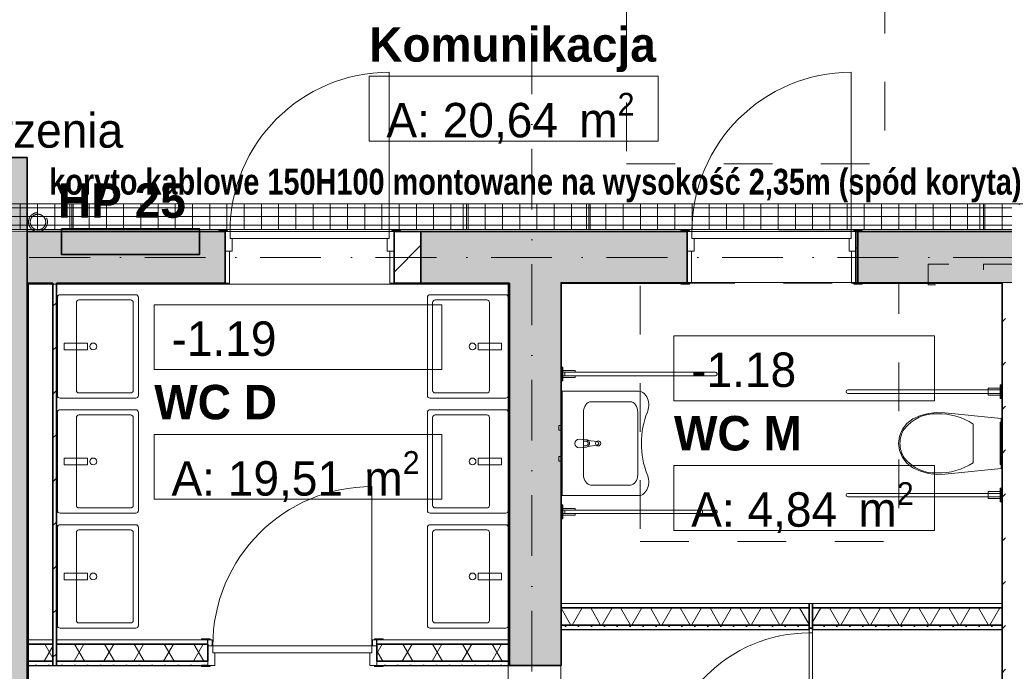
# Model space of a CAD drawing. Header units: millimetres. Extents: x 82175 to 237000, y 24756 to 471700.
# Tile 242 of 256: x 110397 to 116113, y 451876 to 455658. Entities that reach past the tile are written whole.
import ezdxf
from ezdxf.enums import TextEntityAlignment as Align

# ---------------------------------------------------------------- set-up
doc = ezdxf.new("R2010")
doc.units = ezdxf.units.MM
doc.linetypes.add('Kropki i Kreski', pattern=[6.702778, 3.527778, -1.763889, 0, -1.411111])
doc.linetypes.add('Przerywana', pattern=[5.644444, 2.822222, -2.822222])
for name, color, linetype, lineweight in [('#_EL - opis', 7, 'Continuous', 20), ('2DE_PRO_Cblf304L', 30, 'Continuous', 15), ('CP_DETAL', 33, 'Continuous', 9)]:
    doc.layers.add(name, color=color, linetype=linetype, lineweight=lineweight)
for name, color, linetype in [('- strefy pomieszczeń', 8, 'Continuous'), ('2D - Ogólne', 8, 'Continuous'), ('Drzwi Archicad', 8, 'Continuous'), ('Instalacje - Wod_Kan', 8, 'Continuous'), ('Konstrukcja - Siatka mod', 8, 'Continuous'), ('Konstrukcja - Ściany działowe', 8, 'Continuous'), ('Konstrukcja - Ściany nośne wew..P', 8, 'Continuous'), ('Opisy - Tekst', 8, 'Continuous'), ('PIONY INST', 8, 'Continuous'), ('Wnętrze - Wyposażenie', 8, 'Continuous'), ('Wykończenie - Podłogi', 8, 'Continuous')]:
    doc.layers.add(name, color=color, linetype=linetype)
doc.styles.add('CP_ATTR', font='ARIAL.TTF')
doc.styles.add('OP_100', font='ARIALN.TTF', dxfattribs={"width": 0.8, "height": 20})
doc.styles.add('STYL_AUTOMATYCZNY_6', font='txt')
doc.styles.add('STYL_AUTOMATYCZNY_9', font='txt')
pattern_1 = [(45, (-135208.59, 738186.62), (-127.27922, 127.27922), [])]
pattern_2 = [(0, (-135208.59, 738186.615), (0, 75), [0, -75])]
pattern_3 = [(60, (-135208.59, 738186.62), (-129.90381, 75), []), (120, (-135208.59, 738186.62), (129.90381, 75), [])]

# ---------------------------------------------------------------- blocks, each defined once
blk = doc.blocks.new('2Dcblfmark100')
at = {"color": 3}
for p, q in [((-10, -50), (-10, 50)), ((10, -50), (10, 50))]:
    blk.add_line(p, q, dxfattribs=at)
blk = doc.blocks.new('2dcblf_korcf105v_b150_h105_zr38n0')
at = {"layer": 'CP_DETAL'}
h = blk.add_hatch(dxfattribs=at)
h.set_pattern_fill('_USER', color=256, scale=100, angle=90, style=0, pattern_type=0)
h.set_pattern_definition([(90, (-3e-14, 0), (-100, 6e-15), [])])
h.paths.add_polyline_path([(0, 75), (23925, 75), (23925, -75), (0, -75)])
for p, q in [((0, 75), (23925, 75)), ((0, -75), (23925, -75))]:
    blk.add_line(p, q)
for p, q in [((23925, 50), (0, 50)), ((0, 0), (23925, 0)), ((23925, -50), (0, -50))]:
    blk.add_line(p, q, dxfattribs=at)
at = {"yscale": 1.5}
for p in [(6000, 0), (9000, 0)]:
    blk.add_blockref('2Dcblfmark100', p, dxfattribs=at)
at = {"linetype": 'ByBlock', "style": 'CP_ATTR', "flags": 9}
for tag in ['NAME', 'NUMBER', 'GROUP', 'ORDER-NO', 'PRODUCER', 'COUPLERS', 'MOUNTDIST', 'MOUNTINGS', 'OTHER', 'WEIGHT', 'DIVIDER', 'COVER']:
    blk.add_attdef(tag, text='', height=0.00005, dxfattribs=at).set_placement((-0.1, 0), align=Align.MIDDLE_LEFT)

msp = doc.modelspace()

# ---------------------------------------------------------------- hatches: boundary and pattern name
at = {"linetype": 'Continuous', "lineweight": 25}
msp.add_hatch(color=8, dxfattribs=at).paths.add_polyline_path([(110640, 454445.1), (110640, 454295.1), (111440, 454295.1), (111440, 454445.1)])
at = {"layer": 'Konstrukcja - Ściany działowe', "linetype": 'Continuous', "lineweight": 13}
h = msp.add_hatch(dxfattribs=at)
h.set_pattern_fill('Bloczki_ceramiczne_0001', color=8, style=0, pattern_type=2)
h.set_pattern_definition(pattern_1)
h.paths.add_polyline_path([(110610, 452058.9), (110610, 454128.9), (110590, 454128.9), (110590, 452058.9)])
h = msp.add_hatch(dxfattribs=at)
h.set_pattern_fill('Bloczki_ceramiczne_0001', color=8, style=0, pattern_type=2)
h.set_pattern_definition(pattern_1)
h.paths.add_polyline_path([(116120, 452268.9), (116120, 454128.9), (116100, 454128.9), (116100, 452268.9)])
h = msp.add_hatch(dxfattribs=at)
h.set_pattern_fill('Izolacja_miękka_0001', color=8, style=0, pattern_type=2)
h.set_pattern_definition(pattern_3)
h.paths.add_polyline_path([(114980, 452243.9), (113540, 452243.9), (113540, 452143.9), (114980, 452143.9)])
h = msp.add_hatch(dxfattribs=at)
h.set_pattern_fill('Izolacja_miękka_0001', color=8, style=0, pattern_type=2)
h.set_pattern_definition(pattern_3)
h.paths.add_polyline_path([(116100, 452243.9), (115000, 452243.9), (115000, 452143.9), (116100, 452143.9)])
h = msp.add_hatch(dxfattribs=at)
h.set_pattern_fill('Gips_0001', color=256, style=0, pattern_type=2)
h.set_pattern_definition(pattern_2)
h.paths.add_polyline_path([(114980, 452143.9), (113540, 452143.9), (113540, 452118.9), (114980, 452118.9)])
h = msp.add_hatch(dxfattribs=at)
h.set_pattern_fill('Gips_0001', color=256, style=0, pattern_type=2)
h.set_pattern_definition(pattern_2)
h.paths.add_polyline_path([(116100, 452143.9), (115000, 452143.9), (115000, 452118.9), (116100, 452118.9)])
h = msp.add_hatch(dxfattribs=at)
h.set_pattern_fill('Bloczki_ceramiczne_0001', color=256, style=0, pattern_type=2)
h.set_pattern_definition(pattern_1)
h.paths.add_polyline_path([(116120, 452143.9), (116100, 452143.9), (116100, 452118.9), (116120, 452118.9)])
h = msp.add_hatch(dxfattribs=at)
h.set_pattern_fill('Bloczki_ceramiczne_0001', color=8, style=0, pattern_type=2)
h.set_pattern_definition(pattern_1)
h.paths.add_polyline_path([(116120, 449378.9), (116120, 452118.9), (116100, 452118.9), (116100, 449378.9)])
h = msp.add_hatch(dxfattribs=at)
h.set_pattern_fill('Izolacja_miękka_0001', color=8, style=0, pattern_type=2)
h.set_pattern_definition(pattern_3)
h.paths.add_polyline_path([(110590, 452033.9), (110440.3, 452033.9), (110440.3, 451933.9), (110590, 451933.9)])
h = msp.add_hatch(dxfattribs=at)
h.set_pattern_fill('Bloczki_ceramiczne_0001', color=256, style=0, pattern_type=2)
h.set_pattern_definition(pattern_1)
h.paths.add_polyline_path([(110610, 452033.9), (110590, 452033.9), (110590, 451933.9), (110610, 451933.9)])
h = msp.add_hatch(dxfattribs=at)
h.set_pattern_fill('Izolacja_miękka_0001', color=8, style=0, pattern_type=2)
h.set_pattern_definition(pattern_3)
h.paths.add_polyline_path([(110610, 451933.9), (111490, 451933.9), (111490, 452033.9), (110610, 452033.9)])
h = msp.add_hatch(dxfattribs=at)
h.set_pattern_fill('Izolacja_miękka_0001', color=8, style=0, pattern_type=2)
h.set_pattern_definition(pattern_3)
h.paths.add_polyline_path([(112470, 451933.9), (113240, 451933.9), (113240, 452033.9), (112470, 452033.9)])
h = msp.add_hatch(dxfattribs=at)
h.set_pattern_fill('Gips_0001', color=256, style=0, pattern_type=2)
h.set_pattern_definition(pattern_2)
h.paths.add_polyline_path([(110590, 451933.9), (110440.3, 451933.9), (110440.3, 451908.9), (110590, 451908.9)])
h = msp.add_hatch(dxfattribs=at)
h.set_pattern_fill('Gips_0001', color=256, style=0, pattern_type=2)
h.set_pattern_definition(pattern_2)
h.paths.add_polyline_path([(111490, 451933.9), (110610, 451933.9), (110610, 451908.9), (111490, 451908.9)])
h = msp.add_hatch(dxfattribs=at)
h.set_pattern_fill('Gips_0001', color=256, style=0, pattern_type=2)
h.set_pattern_definition(pattern_2)
h.paths.add_polyline_path([(113240, 451933.9), (112470, 451933.9), (112470, 451908.9), (113240, 451908.9)])
at = {"layer": 'Konstrukcja - Ściany nośne wew..P', "linetype": 'Continuous', "lineweight": 13}
for points in [[(110140, 449083.3), (110440, 449083.3), (110440, 454858.9), (110140, 454858.9)], [(110440, 454428.9), (110440, 454128.9), (111590, 454128.9), (111590, 454428.9)], [(112726.5, 454428.9), (112726.5, 454128.9), (114271.8, 454128.9), (114271.8, 454428.9)], [(115261.8, 454428.9), (115261.8, 454128.9), (116220, 454128.9), (116220, 454139), (116270, 454139), (116270, 454428.9)], [(113240, 454128.9), (113240, 451908.9), (113540, 451908.9), (113540, 454128.9)]]:
    msp.add_hatch(color=8, dxfattribs=at).paths.add_polyline_path(points)
h = msp.add_hatch(dxfattribs=at)
h.set_pattern_fill('Bloczki_ceramiczne_0001', color=8, style=0, pattern_type=2)
h.set_pattern_definition(pattern_1)
h.paths.add_polyline_path([(112726.5, 454428.9), (112570, 454428.9), (112570, 454128.9), (112726.5, 454128.9)])
h = msp.add_hatch(dxfattribs=at)
h.set_pattern_fill('Bloczki_ceramiczne_0001', color=256, style=0, pattern_type=2)
h.set_pattern_definition(pattern_1)
h.paths.add_polyline_path([(115261.8, 454428.9), (115251.8, 454428.9), (115251.8, 454128.9), (115261.8, 454128.9)])

# ---------------------------------------------------------------- linework, layer by layer
at = {"layer": '- strefy pomieszczeń', "color": 8, "linetype": 'Continuous', "lineweight": 13, "ltscale": 100}
for p, q in [((112425.7, 455330.6), (114104.4, 455330.6)), ((112425.7, 454954.2), (112425.7, 455330.6)), ((114104.4, 455330.6), (114104.4, 454954.2)), ((114104.4, 454954.2), (112425.7, 454954.2)), ((111178, 454003.9), (112847.1, 454003.9)), ((111178, 453627.4), (111178, 454003.9)), ((112847.1, 454003.9), (112847.1, 453627.4)), ((114195.2, 453823.3), (115707.2, 453823.3)), ((114195.2, 453446.8), (114195.2, 453823.3)), ((115707.2, 453823.3), (115707.2, 453446.8)), ((112847.1, 453627.4), (111178, 453627.4)), ((115707.2, 453446.8), (114195.2, 453446.8)), ((111178, 453250.9), (112847.1, 453250.9)), ((111178, 452874.5), (111178, 453250.9)), ((112847.1, 453250.9), (112847.1, 452874.5)), ((114195.2, 453070.4), (115707.2, 453070.4)), ((114195.2, 452693.9), (114195.2, 453070.4)), ((115707.2, 453070.4), (115707.2, 452693.9)), ((112847.1, 452874.5), (111178, 452874.5)), ((115707.2, 452693.9), (114195.2, 452693.9))]:
    msp.add_line(p, q, dxfattribs=at)
at = {"color": 8, "linetype": 'Continuous', "lineweight": 35, "ltscale": 100, "flags": 128}
msp.add_lwpolyline([(110640, 454445.1), (110640, 454295.1), (111440, 454295.1), (111440, 454445.1)], close=True, dxfattribs=at)
for points in [[(112726.5, 454428.9), (112570, 454428.9)], [(112570, 454128.9), (112570, 454428.9)], [(115261.8, 454428.9), (115251.8, 454428.9)], [(115251.8, 454128.9), (115251.8, 454428.9)], [(112570, 454128.9), (112726.5, 454128.9)], [(115251.8, 454128.9), (115261.8, 454128.9)]]:
    msp.add_lwpolyline(points, dxfattribs=at)
at = {"layer": '2D - Ogólne', "color": 8, "linetype": 'Przerywana', "lineweight": 13, "ltscale": 100, "flags": 128}
for points in [[(113919.7, 454821.3), (115419.7, 454821.3), (115419.7, 456321.3), (113919.7, 456321.3)], [(113999.9, 452628.9), (115499.9, 452628.9), (115499.9, 454128.9), (113999.9, 454128.9)]]:
    msp.add_lwpolyline(points, close=True, dxfattribs=at)
at = {"layer": 'Drzwi Archicad', "color": 8, "linetype": 'Continuous', "lineweight": 13, "ltscale": 100}
for p, q in [((112542, 454428.9), (112542, 455352.9)), ((115223.8, 454428.9), (115223.8, 455352.9)), ((111553, 454428.9), (111553, 454434.9)), ((111553, 454434.9), (111603, 454434.9)), ((111603, 454428.9), (111553, 454428.9)), ((111618, 454428.9), (111590, 454428.9)), ((111590, 454428.9), (111590, 454313.9)), ((111603, 454434.9), (111603, 454428.9)), ((111618, 454388.9), (111618, 454428.9)), ((111618, 454428.9), (112542, 454428.9)), ((111618, 454388.9), (111618, 454428.9)), ((111630, 454388.9), (111618, 454388.9)), ((112542, 454388.9), (111618, 454388.9)), ((111630, 454313.9), (111630, 454388.9)), ((112542, 454388.9), (112530, 454388.9)), ((112530, 454388.9), (112530, 454313.9)), ((112570, 454428.9), (112542, 454428.9)), ((112542, 454428.9), (112542, 454388.9)), ((112542, 454428.9), (112542, 454388.9)), ((112557, 454434.9), (112607, 454434.9)), ((112557, 454428.9), (112557, 454434.9)), ((112607, 454428.9), (112557, 454428.9)), ((112570, 454313.9), (112570, 454428.9)), ((112607, 454434.9), (112607, 454428.9)), ((114234.8, 454428.9), (114234.8, 454434.9)), ((114234.8, 454434.9), (114284.8, 454434.9)), ((114284.8, 454428.9), (114234.8, 454428.9)), ((114299.8, 454428.9), (114271.8, 454428.9)), ((114271.8, 454428.9), (114271.8, 454313.9)), ((114284.8, 454434.9), (114284.8, 454428.9)), ((114299.8, 454388.9), (114299.8, 454428.9)), ((114299.8, 454428.9), (115223.8, 454428.9)), ((114299.8, 454388.9), (114299.8, 454428.9)), ((114311.8, 454388.9), (114299.8, 454388.9)), ((115223.8, 454388.9), (114299.8, 454388.9)), ((114311.8, 454313.9), (114311.8, 454388.9)), ((115223.8, 454388.9), (115211.8, 454388.9)), ((115211.8, 454388.9), (115211.8, 454313.9)), ((115251.8, 454428.9), (115223.8, 454428.9)), ((115223.8, 454428.9), (115223.8, 454388.9)), ((115223.8, 454428.9), (115223.8, 454388.9)), ((115238.8, 454434.9), (115288.8, 454434.9)), ((115238.8, 454428.9), (115238.8, 454434.9)), ((115288.8, 454428.9), (115238.8, 454428.9)), ((115251.8, 454313.9), (115251.8, 454428.9)), ((115288.8, 454434.9), (115288.8, 454428.9)), ((111590, 454128.9), (111590, 454313.9)), ((111590, 454313.9), (111615, 454313.9)), ((111590, 454313.9), (111630, 454313.9)), ((111615, 454313.9), (111615, 454128.9)), ((112530, 454313.9), (112570, 454313.9)), ((112545, 454128.9), (112545, 454313.9)), ((112545, 454313.9), (112570, 454313.9)), ((112570, 454313.9), (112570, 454128.9)), ((114271.8, 454128.9), (114271.8, 454313.9)), ((114271.8, 454313.9), (114296.8, 454313.9)), ((114271.8, 454313.9), (114311.8, 454313.9)), ((114296.8, 454313.9), (114296.8, 454128.9)), ((115211.8, 454313.9), (115251.8, 454313.9)), ((115226.8, 454128.9), (115226.8, 454313.9)), ((115226.8, 454313.9), (115251.8, 454313.9)), ((115251.8, 454313.9), (115251.8, 454128.9)), ((111553, 454122.9), (111553, 454128.9)), ((111553, 454128.9), (111603, 454128.9)), ((111603, 454122.9), (111553, 454122.9)), ((111615, 454128.9), (111590, 454128.9)), ((111603, 454128.9), (111603, 454122.9)), ((112570, 454128.9), (112545, 454128.9)), ((112557, 454128.9), (112607, 454128.9)), ((112557, 454122.9), (112557, 454128.9)), ((112607, 454122.9), (112557, 454122.9)), ((112607, 454128.9), (112607, 454122.9)), ((114234.8, 454122.9), (114234.8, 454128.9)), ((114234.8, 454128.9), (114284.8, 454128.9)), ((114284.8, 454122.9), (114234.8, 454122.9)), ((114296.8, 454128.9), (114271.8, 454128.9)), ((114284.8, 454128.9), (114284.8, 454122.9)), ((115251.8, 454128.9), (115226.8, 454128.9)), ((115238.8, 454128.9), (115288.8, 454128.9)), ((115238.8, 454122.9), (115238.8, 454128.9)), ((115288.8, 454122.9), (115238.8, 454122.9)), ((115288.8, 454128.9), (115288.8, 454122.9)), ((112442, 452023.9), (112442, 452947.9)), ((114980, 452098.4), (114980, 452126.4)), ((114980, 452126.4), (115000, 452126.4)), ((115000, 452098.4), (114980, 452098.4)), ((114980, 452098.4), (114980, 451254.4)), ((115000, 452098.4), (114980, 452098.4)), ((115000, 452126.4), (115000, 452086.4)), ((115000, 452086.4), (115000, 452098.4)), ((115000, 451254.4), (115000, 452098.4)), ((111503, 452064.9), (111453, 452064.9)), ((111453, 452064.9), (111453, 452058.9)), ((111453, 452058.9), (111503, 452058.9)), ((111490, 452058.9), (111453, 452058.9)), ((111490, 452058.9), (111453, 452058.9)), ((111515, 452058.9), (111490, 452058.9)), ((111490, 452058.9), (111490, 452023.9)), ((111503, 452058.9), (111503, 452064.9)), ((111515, 452023.9), (111515, 452058.9)), ((112470, 452058.9), (112445, 452058.9)), ((112445, 452058.9), (112445, 452023.9)), ((112507, 452064.9), (112457, 452064.9)), ((112457, 452064.9), (112457, 452058.9)), ((112457, 452058.9), (112507, 452058.9)), ((112470, 452023.9), (112470, 452058.9)), ((112470, 452058.9), (112507, 452058.9)), ((112470, 452058.9), (112507, 452058.9)), ((112507, 452058.9), (112507, 452064.9)), ((111490, 452023.9), (111515, 452023.9)), ((111518, 452023.9), (111490, 452023.9)), ((111490, 452023.9), (111490, 451908.9)), ((111518, 451983.9), (111518, 452023.9)), ((111518, 452023.9), (112442, 452023.9)), ((111518, 451983.9), (111518, 452023.9)), ((111530, 451983.9), (111518, 451983.9)), ((112442, 451983.9), (111518, 451983.9)), ((111530, 451908.9), (111530, 451983.9)), ((112442, 451983.9), (112430, 451983.9)), ((112430, 451983.9), (112430, 451908.9)), ((112470, 452023.9), (112442, 452023.9)), ((112442, 452023.9), (112442, 451983.9)), ((112442, 452023.9), (112442, 451983.9)), ((112445, 452023.9), (112470, 452023.9)), ((112470, 451908.9), (112470, 452023.9)), ((111490, 451908.9), (111490, 451933.9)), ((111490, 451908.9), (111490, 451933.9)), ((112470, 451908.9), (112470, 451933.9)), ((112470, 451908.9), (112470, 451933.9)), ((111503, 451908.9), (111453, 451908.9)), ((111453, 451908.9), (111453, 451902.9)), ((111453, 451902.9), (111503, 451902.9)), ((111490, 451908.9), (111530, 451908.9)), ((111503, 451902.9), (111503, 451908.9)), ((112430, 451908.9), (112470, 451908.9)), ((112507, 451908.9), (112457, 451908.9)), ((112457, 451908.9), (112457, 451902.9)), ((112457, 451902.9), (112507, 451902.9)), ((112507, 451902.9), (112507, 451908.9))]:
    msp.add_line(p, q, dxfattribs=at)
at = {"layer": 'Drzwi Archicad', "color": 8, "linetype": 'Continuous', "lineweight": 35, "ltscale": 100}
for p, q in [((110440, 454858.9), (110260, 454858.9)), ((111590, 454428.9), (111553, 454428.9)), ((111590, 454428.9), (111553, 454428.9)), ((111590, 454428.9), (111590, 454313.9)), ((111590, 454428.9), (111590, 454313.9)), ((112570, 454428.9), (112570, 454313.9)), ((112570, 454428.9), (112570, 454313.9)), ((112570, 454428.9), (112607, 454428.9)), ((112570, 454428.9), (112607, 454428.9)), ((114271.8, 454428.9), (114234.8, 454428.9)), ((114271.8, 454428.9), (114234.8, 454428.9)), ((114271.8, 454428.9), (114271.8, 454313.9)), ((114271.8, 454428.9), (114271.8, 454313.9)), ((115251.8, 454428.9), (115251.8, 454313.9)), ((115251.8, 454428.9), (115251.8, 454313.9)), ((115251.8, 454428.9), (115288.8, 454428.9)), ((115251.8, 454428.9), (115288.8, 454428.9)), ((111590, 454313.9), (111590, 454128.9)), ((111590, 454313.9), (111590, 454128.9)), ((112570, 454313.9), (112570, 454128.9)), ((112570, 454313.9), (112570, 454128.9)), ((114271.8, 454313.9), (114271.8, 454128.9)), ((114271.8, 454313.9), (114271.8, 454128.9)), ((115251.8, 454313.9), (115251.8, 454128.9)), ((115251.8, 454313.9), (115251.8, 454128.9)), ((111590, 454128.9), (111553, 454128.9)), ((111590, 454128.9), (111553, 454128.9)), ((112570, 454128.9), (112607, 454128.9)), ((112570, 454128.9), (112607, 454128.9)), ((114271.8, 454128.9), (114234.8, 454128.9)), ((114271.8, 454128.9), (114234.8, 454128.9)), ((115251.8, 454128.9), (115288.8, 454128.9)), ((115251.8, 454128.9), (115288.8, 454128.9)), ((114980, 452126.4), (115000, 452126.4)), ((114980, 452126.4), (115000, 452126.4)), ((111490, 452023.9), (111490, 452033.9)), ((111490, 452023.9), (111490, 452033.9)), ((111490, 451933.9), (111490, 452023.9)), ((111490, 451933.9), (111490, 452023.9)), ((112470, 452023.9), (112470, 452033.9)), ((112470, 452023.9), (112470, 452033.9)), ((112470, 451933.9), (112470, 452023.9)), ((112470, 451933.9), (112470, 452023.9)), ((113540, 451908.9), (113240, 451908.9))]:
    msp.add_line(p, q, dxfattribs=at)
at = {"layer": 'Drzwi Archicad', "color": 8, "linetype": 'Continuous', "lineweight": 25, "ltscale": 100}
for p, q in [((111490, 452033.9), (111490, 452058.9)), ((111490, 452033.9), (111490, 452058.9)), ((112470, 452033.9), (112470, 452058.9)), ((112470, 452033.9), (112470, 452058.9)), ((111490, 451908.9), (111453, 451908.9)), ((111490, 451908.9), (111453, 451908.9)), ((112470, 451908.9), (112507, 451908.9)), ((112470, 451908.9), (112507, 451908.9))]:
    msp.add_line(p, q, dxfattribs=at)
at = {"layer": 'Drzwi Archicad', "color": 8, "linetype": 'Continuous', "lineweight": 13, "ltscale": 100}
for centre, radius in [((112542, 454428.9), 924), ((115223.8, 454428.9), 924), ((112442, 452023.9), 924), ((114980, 451254.4), 844)]:
    msp.add_arc(centre, radius, 90, 180, dxfattribs=at)
at = {"layer": 'Instalacje - Wod_Kan', "color": 8, "linetype": 'Przerywana', "lineweight": 20, "ltscale": 100, "flags": 128}
for points in [[(110503, 454538.9, 0.414214), (110448, 454483.9, 0.414214), (110503, 454428.9, 0.414214), (110558, 454483.9, 0.414214)], [(110503, 454528.9, -1), (110503, 454438.9, -1)]]:
    msp.add_lwpolyline(points, format="xyb", close=True, dxfattribs=at)
at = {"layer": 'Konstrukcja - Siatka mod', "color": 8, "linetype": 'Kropki i Kreski', "lineweight": 13, "ltscale": 100}
for p, q in [((113370, 464964.8), (113370, 448000)), ((93022.5, 454278.9), (122467, 454278.9))]:
    msp.add_line(p, q, dxfattribs=at)
at = {"layer": 'Konstrukcja - Ściany działowe', "color": 8, "linetype": 'Continuous', "lineweight": 35, "ltscale": 100}
for p, q in [((114980, 452268.9), (114980, 452243.9)), ((114980, 452268.9), (114980, 452243.9)), ((115000, 452243.9), (115000, 452268.9)), ((115000, 452243.9), (115000, 452268.9)), ((116100, 452268.9), (116100, 452243.9)), ((116100, 452268.9), (116100, 452243.9)), ((114980, 452243.9), (113540, 452243.9)), ((114980, 452243.9), (114980, 452143.9)), ((114980, 452243.9), (114980, 452143.9)), ((115000, 452143.9), (115000, 452243.9)), ((115000, 452143.9), (115000, 452243.9)), ((116100, 452243.9), (115000, 452243.9)), ((116100, 452243.9), (116100, 452143.9)), ((116100, 452243.9), (116100, 452143.9)), ((113540, 452143.9), (114980, 452143.9)), ((114980, 452143.9), (114980, 452118.9)), ((114980, 452143.9), (114980, 452118.9)), ((114980, 452126.4), (115000, 452126.4)), ((115000, 452118.9), (115000, 452143.9)), ((115000, 452118.9), (115000, 452143.9)), ((115000, 452143.9), (116100, 452143.9)), ((116100, 452143.9), (116100, 452118.9)), ((116100, 452143.9), (116100, 452118.9)), ((110590, 452058.9), (110590, 452033.9)), ((110590, 452058.9), (110590, 452033.9)), ((110610, 452033.9), (110610, 452058.9)), ((110610, 452033.9), (110610, 452058.9)), ((110590, 452033.9), (110440.3, 452033.9)), ((110590, 452033.9), (110590, 451933.9)), ((110590, 452033.9), (110590, 451933.9)), ((110610, 451933.9), (110610, 452033.9)), ((110610, 451933.9), (110610, 452033.9)), ((111490, 452033.9), (110610, 452033.9)), ((111490, 452023.9), (111490, 452033.9)), ((111490, 451933.9), (111490, 452023.9)), ((113240, 452033.9), (112470, 452033.9)), ((112470, 452023.9), (112470, 452033.9)), ((112470, 451933.9), (112470, 452023.9)), ((110440.3, 451933.9), (110590, 451933.9)), ((110590, 451933.9), (110590, 451908.9)), ((110590, 451933.9), (110590, 451908.9)), ((110610, 451908.9), (110610, 451933.9)), ((110610, 451908.9), (110610, 451933.9)), ((110610, 451933.9), (111490, 451933.9)), ((112470, 451933.9), (113240, 451933.9))]:
    msp.add_line(p, q, dxfattribs=at)
at = {"layer": 'Konstrukcja - Ściany działowe', "color": 8, "linetype": 'Continuous', "lineweight": 13, "ltscale": 100}
for p, q in [((115000, 452268.9), (114980, 452268.9)), ((111490, 452058.9), (111453, 452058.9)), ((112470, 452058.9), (112507, 452058.9)), ((111490, 451908.9), (111490, 451933.9)), ((112470, 451908.9), (112470, 451933.9))]:
    msp.add_line(p, q, dxfattribs=at)
at = {"layer": 'Konstrukcja - Ściany działowe', "color": 8, "linetype": 'Continuous', "lineweight": 25, "ltscale": 100}
for p, q in [((111490, 452033.9), (111490, 452058.9)), ((112470, 452033.9), (112470, 452058.9)), ((110590, 451908.9), (110610, 451908.9)), ((111490, 451908.9), (111453, 451908.9)), ((112470, 451908.9), (112507, 451908.9))]:
    msp.add_line(p, q, dxfattribs=at)
at = {"layer": 'Konstrukcja - Ściany działowe', "color": 8, "linetype": 'Continuous', "lineweight": 35, "ltscale": 100, "flags": 128}
for points in [[(110590, 454128.9), (110590, 452058.9)], [(110610, 452058.9), (110610, 454128.9)], [(116100, 454128.9), (116100, 452268.9)], [(113540, 452143.9), (113540, 452243.9)], [(116100, 452118.9), (116100, 451218.9)], [(110440.3, 451933.9), (110440.3, 452033.9)], [(113240, 451933.9), (113240, 452033.9)]]:
    msp.add_lwpolyline(points, dxfattribs=at)
at = {"layer": 'Konstrukcja - Ściany działowe', "color": 8, "linetype": 'Continuous', "lineweight": 13, "ltscale": 100, "flags": 128}
for points in [[(116100, 452268.9), (113540, 452268.9)], [(113540, 452118.9), (113540, 452143.9)], [(110590, 452058.9), (110440.3, 452058.9)], [(111490, 452058.9), (110610, 452058.9)], [(113240, 452058.9), (112470, 452058.9)], [(110440.3, 451908.9), (110440.3, 451933.9)], [(113240, 451908.9), (113240, 451933.9)]]:
    msp.add_lwpolyline(points, dxfattribs=at)
at = {"layer": 'Konstrukcja - Ściany działowe', "color": 8, "linetype": 'Continuous', "lineweight": 25, "ltscale": 100, "flags": 128}
for points in [[(113540, 452243.9), (113540, 452268.9)], [(113540, 452118.9), (114980, 452118.9)], [(115000, 452118.9), (116100, 452118.9)], [(110440.3, 452033.9), (110440.3, 452058.9)], [(113240, 452033.9), (113240, 452058.9)], [(110440.3, 451908.9), (111490, 451908.9)], [(112470, 451908.9), (113240, 451908.9)]]:
    msp.add_lwpolyline(points, dxfattribs=at)
at = {"layer": 'Konstrukcja - Ściany nośne wew..P', "color": 8, "linetype": 'Continuous', "lineweight": 35, "ltscale": 100}
for p, q in [((110440, 454858.9), (110260, 454858.9)), ((111590, 454428.9), (111553, 454428.9)), ((111590, 454428.9), (111590, 454313.9)), ((112726.5, 454428.9), (112726.5, 454128.9)), ((114271.8, 454428.9), (114234.8, 454428.9)), ((114271.8, 454428.9), (114271.8, 454313.9)), ((115261.8, 454428.9), (115261.8, 454128.9)), ((115261.8, 454428.9), (115288.8, 454428.9)), ((111590, 454313.9), (111590, 454128.9)), ((114271.8, 454313.9), (114271.8, 454128.9)), ((111590, 454128.9), (111553, 454128.9)), ((114271.8, 454128.9), (114234.8, 454128.9)), ((115261.8, 454128.9), (115288.8, 454128.9)), ((113540, 451908.9), (113240, 451908.9))]:
    msp.add_line(p, q, dxfattribs=at)
at = {"layer": 'Konstrukcja - Ściany nośne wew..P', "color": 8, "linetype": 'Continuous', "lineweight": 35, "ltscale": 100, "flags": 128}
for points in [[(110440, 449083.3), (110440, 454858.9)], [(111590, 454428.9), (110440, 454428.9)], [(110440, 454428.9), (110440, 454128.9)], [(114271.8, 454428.9), (112726.5, 454428.9)], [(116270, 454428.9), (115261.8, 454428.9)], [(110440, 454128.9), (110590, 454128.9)], [(110610, 454128.9), (111590, 454128.9)], [(112726.5, 454128.9), (113240, 454128.9)], [(113240, 454128.9), (113240, 451908.9)], [(113540, 454128.9), (114271.8, 454128.9)], [(113540, 451908.9), (113540, 454128.9)], [(115261.8, 454128.9), (116100, 454128.9)]]:
    msp.add_lwpolyline(points, dxfattribs=at)
at = {"layer": 'PIONY INST', "color": 8, "linetype": 'Przerywana', "lineweight": 20, "ltscale": 100, "flags": 128}
for points in [[(115791.2, 454238.9), (115671.2, 454238.9), (115671.2, 454118.9), (115791.2, 454118.9)], [(116242.4, 454238.9), (115992.4, 454238.9), (115992.4, 454118.9), (116242.4, 454118.9)]]:
    msp.add_lwpolyline(points, close=True, dxfattribs=at)
at = {"layer": 'Wnętrze - Wyposażenie', "color": 8, "linetype": 'Continuous', "lineweight": 13, "ltscale": 100}
for p, q in [((110725.9, 453506.4), (110725.9, 454016.4)), ((110740.9, 454031.4), (111040.9, 454031.4)), ((111055.9, 454016.4), (111055.9, 453506.4)), ((112794.1, 454016.4), (112794.1, 453506.4)), ((113109.1, 454031.4), (112809.1, 454031.4)), ((113124.1, 453506.4), (113124.1, 454016.4)), ((111040.9, 453491.4), (110740.9, 453491.4)), ((112809.1, 453491.4), (113109.1, 453491.4)), ((113991.4, 453501.4), (113546, 453501.4)), ((113546, 453501.4), (113546, 452896.4)), ((113713, 453440.9), (113941.9, 453440.9)), ((110740.9, 453363.9), (111040.9, 453363.9)), ((113109.1, 453363.9), (112809.1, 453363.9)), ((113669.7, 453380.4), (113669.7, 453017.4)), ((113985.2, 453380.4), (113985.2, 453017.4)), ((110725.9, 452838.9), (110725.9, 453348.9)), ((111055.9, 453348.9), (111055.9, 452838.9)), ((112794.1, 453348.9), (112794.1, 452838.9)), ((113124.1, 452838.9), (113124.1, 453348.9)), ((115933.1, 453310.9), (115933.1, 453198.9)), ((113684.4, 453212.5), (113669.6, 453212.5)), ((113669.6, 453212.5), (113669.6, 453185.3)), ((113669.6, 453185.3), (113684.4, 453185.3)), ((115933.1, 453198.9), (115933.1, 453086.8)), ((113941.9, 452956.9), (113713, 452956.9)), ((113546, 452896.4), (113991.4, 452896.4)), ((111040.9, 452823.9), (110740.9, 452823.9)), ((112809.1, 452823.9), (113109.1, 452823.9)), ((110725.9, 452171.4), (110725.9, 452681.4)), ((110740.9, 452696.4), (111040.9, 452696.4)), ((111055.9, 452681.4), (111055.9, 452171.4)), ((112794.1, 452681.4), (112794.1, 452171.4)), ((113109.1, 452696.4), (112809.1, 452696.4)), ((113124.1, 452171.4), (113124.1, 452681.4)), ((111040.9, 452156.4), (110740.9, 452156.4)), ((112809.1, 452156.4), (113109.1, 452156.4))]:
    msp.add_line(p, q, dxfattribs=at)
at = {"layer": 'Wnętrze - Wyposażenie', "color": 8, "linetype": 'Continuous', "lineweight": 13, "ltscale": 100, "flags": 128}
for points in [[(110615.9, 453476.4), (110615.9, 454046.4, -0.414214), (110630.9, 454061.4), (111070.9, 454061.4, -0.414214), (111085.9, 454046.4), (111085.9, 453476.4, -0.414214), (111070.9, 453461.4), (110630.9, 453461.4, -0.414214)], [(113234.1, 453476.4), (113234.1, 454046.4, 0.414214), (113219.1, 454061.4), (112779.1, 454061.4, 0.414214), (112764.1, 454046.4), (112764.1, 453476.4, 0.414214), (112779.1, 453461.4), (113219.1, 453461.4, 0.414214)], [(116089, 453488.9), (116089, 453508.9), (115204, 453508.9, 1), (115204, 453488.9)], [(110615.9, 452808.9), (110615.9, 453378.9, -0.414214), (110630.9, 453393.9), (111070.9, 453393.9, -0.414214), (111085.9, 453378.9), (111085.9, 452808.9, -0.414214), (111070.9, 452793.9), (110630.9, 452793.9, -0.414214)], [(113234.1, 452808.9), (113234.1, 453378.9, 0.414214), (113219.1, 453393.9), (112779.1, 453393.9, 0.414214), (112764.1, 453378.9), (112764.1, 452808.9, 0.414214), (112779.1, 452793.9), (113219.1, 452793.9, 0.414214)], [(113644.6, 453223.9), (113686.6, 453219.9, -0.12102), (113696.1, 453216.6), (113749, 453210, -0.882566), (113749, 453187.8), (113696.1, 453181.1, -0.12102), (113686.6, 453177.9), (113644.6, 453173.9, -1)], [(116089, 452888.9), (116089, 452908.9), (115204, 452908.9, 1), (115204, 452888.9)], [(110615.9, 452141.4), (110615.9, 452711.4, -0.414214), (110630.9, 452726.4), (111070.9, 452726.4, -0.414214), (111085.9, 452711.4), (111085.9, 452141.4, -0.414214), (111070.9, 452126.4), (110630.9, 452126.4, -0.414214)], [(113234.1, 452141.4), (113234.1, 452711.4, 0.414214), (113219.1, 452726.4), (112779.1, 452726.4, 0.414214), (112764.1, 452711.4), (112764.1, 452141.4, 0.414214), (112779.1, 452126.4), (113219.1, 452126.4, 0.414214)]]:
    msp.add_lwpolyline(points, format="xyb", close=True, dxfattribs=at)
for points in [[(110790.9, 453741.4), (110790.9, 453781.4), (110655.9, 453781.4), (110655.9, 453741.4)], [(113059.1, 453741.4), (113059.1, 453781.4), (113194.1, 453781.4), (113194.1, 453741.4)], [(116089, 453458.9), (116089, 453538.9), (116094, 453538.9), (116094, 453458.9)], [(116089, 453478.9), (116019, 453478.9), (116019, 453518.9), (116089, 453518.9)], [(115672.5, 453024.6), (115626.2, 453037.4), (115582.6, 453056.9), (115548, 453083.3), (115521.5, 453117.3), (115504.8, 453156.7), (115499, 453198.9), (115504.8, 453241.1), (115521.5, 453280.5), (115548, 453314.5), (115582.6, 453340.8), (115626.2, 453360.4), (115672.5, 453373.1), (115720.2, 453378.8), (115768.3, 453377.2), (116094, 453343.9), (116094, 453053.9), (115768.3, 453020.6), (115720.2, 453019)], [(113545.9, 453302.4), (113545.9, 453275.4), (113525.9, 453275.4), (113525.9, 453302.4)], [(116094, 453321.9), (116094, 453075.9), (116089, 453075.9), (116089, 453321.9)], [(113545.9, 453122.4), (113545.9, 453095.4), (113525.9, 453095.4), (113525.9, 453122.4)], [(110790.9, 453073.9), (110790.9, 453113.9), (110655.9, 453113.9), (110655.9, 453073.9)], [(113059.1, 453073.9), (113059.1, 453113.9), (113194.1, 453113.9), (113194.1, 453073.9)], [(116089, 452878.9), (116019, 452878.9), (116019, 452918.9), (116089, 452918.9)], [(116089, 452858.9), (116089, 452938.9), (116094, 452938.9), (116094, 452858.9)], [(110790.9, 452406.4), (110790.9, 452446.4), (110655.9, 452446.4), (110655.9, 452406.4)], [(113059.1, 452406.4), (113059.1, 452446.4), (113194.1, 452446.4), (113194.1, 452406.4)]]:
    msp.add_lwpolyline(points, close=True, dxfattribs=at)
for points in [[(113545.9, 453561.4), (113545.9, 453641.4)], [(113545.9, 453641.4), (113550.9, 453641.4)], [(113550.9, 453641.4), (113550.9, 453561.4)], [(113620.9, 453621.4), (113618.6, 453621.4), (113612.1, 453621.4), (113602.4, 453621.4), (113590.9, 453621.4), (113550.9, 453621.4)], [(113620.9, 453611.4), (113618.6, 453611.4), (113612.1, 453611.4), (113602.4, 453611.4), (113590.9, 453611.4), (113550.9, 453611.4)], [(113550.9, 453591.4), (113550.9, 453592.1), (113550.9, 453594.3), (113550.9, 453597.5), (113550.9, 453601.4), (113550.9, 453605.2), (113550.9, 453608.4), (113550.9, 453610.6), (113550.9, 453611.4)], [(114360.9, 453611.4), (113550.9, 453611.4)], [(113620.9, 453591.4), (113618.6, 453591.4), (113612.1, 453591.4), (113602.4, 453591.4), (113590.9, 453591.4), (113550.9, 453591.4)], [(114360.9, 453591.4), (113550.9, 453591.4)], [(113620.9, 453581.4), (113618.6, 453581.4), (113612.1, 453581.4), (113602.4, 453581.4), (113590.9, 453581.4), (113550.9, 453581.4)], [(113560.9, 453611.4), (113560.9, 453591.4)], [(113620.9, 453621.4), (113620.9, 453611.4)], [(114360.9, 453611.4), (113620.9, 453611.4)], [(114360.9, 453591.4), (113620.9, 453591.4)], [(113620.9, 453591.4), (113620.9, 453581.4)], [(114360.9, 453591.4), (114360.9, 453592.2), (114360.9, 453594.3), (114360.9, 453597.6), (114360.9, 453601.4), (114360.9, 453605.2), (114360.9, 453608.5), (114360.9, 453610.6), (114360.9, 453611.4)], [(114360.9, 453591.4), (114360.9, 453592.2), (114360.9, 453594.3), (114360.9, 453597.6), (114360.9, 453601.4), (114360.9, 453605.2), (114360.9, 453608.5), (114360.9, 453610.6), (114360.9, 453611.4)], [(114435.9, 453611.4), (114430.2, 453611.4), (114413.9, 453611.4), (114389.6, 453611.4), (114360.9, 453611.4)], [(114360.9, 453591.4), (114360.9, 453592.2), (114360.9, 453594.3), (114360.9, 453597.6), (114360.9, 453601.4), (114360.9, 453605.2), (114360.9, 453608.5), (114360.9, 453610.6), (114360.9, 453611.4)], [(114435.9, 453591.4), (114430.2, 453591.4), (114413.9, 453591.4), (114389.6, 453591.4), (114360.9, 453591.4)], [(114435.9, 453591.4), (114439.7, 453592.2), (114443, 453594.3), (114445.1, 453597.6), (114445.9, 453601.4), (114445.1, 453605.2), (114443, 453608.5), (114439.7, 453610.6), (114435.9, 453611.4)], [(113550.9, 453561.4), (113545.9, 453561.4)], [(113545.9, 452761.4), (113545.9, 452841.4)], [(113545.9, 452841.4), (113550.9, 452841.4)], [(113550.9, 452841.4), (113550.9, 452761.4)], [(113620.9, 452821.4), (113618.6, 452821.4), (113612.1, 452821.4), (113602.4, 452821.4), (113590.9, 452821.4), (113550.9, 452821.4)], [(113620.9, 452811.4), (113618.6, 452811.4), (113612.1, 452811.4), (113602.4, 452811.4), (113590.9, 452811.4), (113550.9, 452811.4)], [(114360.9, 452811.4), (113550.9, 452811.4)], [(113550.9, 452791.4), (113550.9, 452792.1), (113550.9, 452794.3), (113550.9, 452797.5), (113550.9, 452801.4), (113550.9, 452805.2), (113550.9, 452808.4), (113550.9, 452810.6), (113550.9, 452811.4)], [(113620.9, 452791.4), (113618.6, 452791.4), (113612.1, 452791.4), (113602.4, 452791.4), (113590.9, 452791.4), (113550.9, 452791.4)], [(114360.9, 452791.4), (113550.9, 452791.4)], [(113620.9, 452781.4), (113618.6, 452781.4), (113612.1, 452781.4), (113602.4, 452781.4), (113590.9, 452781.4), (113550.9, 452781.4)], [(113560.9, 452811.4), (113560.9, 452791.4)], [(113620.9, 452821.4), (113620.9, 452811.4)], [(114360.9, 452811.4), (113620.9, 452811.4)], [(114360.9, 452791.4), (113620.9, 452791.4)], [(113620.9, 452791.4), (113620.9, 452781.4)], [(114360.9, 452791.4), (114360.9, 452792.2), (114360.9, 452794.3), (114360.9, 452797.6), (114360.9, 452801.4), (114360.9, 452805.2), (114360.9, 452808.5), (114360.9, 452810.6), (114360.9, 452811.4)], [(114360.9, 452791.4), (114360.9, 452792.2), (114360.9, 452794.3), (114360.9, 452797.6), (114360.9, 452801.4), (114360.9, 452805.2), (114360.9, 452808.5), (114360.9, 452810.6), (114360.9, 452811.4)], [(114435.9, 452811.4), (114430.2, 452811.4), (114413.9, 452811.4), (114389.6, 452811.4), (114360.9, 452811.4)], [(114360.9, 452791.4), (114360.9, 452792.2), (114360.9, 452794.3), (114360.9, 452797.6), (114360.9, 452801.4), (114360.9, 452805.2), (114360.9, 452808.5), (114360.9, 452810.6), (114360.9, 452811.4)], [(114435.9, 452791.4), (114430.2, 452791.4), (114413.9, 452791.4), (114389.6, 452791.4), (114360.9, 452791.4)], [(114435.9, 452791.4), (114439.7, 452792.2), (114443, 452794.3), (114445.1, 452797.6), (114445.9, 452801.4), (114445.1, 452805.2), (114443, 452808.5), (114439.7, 452810.6), (114435.9, 452811.4)], [(113550.9, 452761.4), (113545.9, 452761.4)]]:
    msp.add_lwpolyline(points, dxfattribs=at)
at = {"layer": 'Wnętrze - Wyposażenie', "color": 8, "linetype": 'Continuous', "lineweight": 13, "ltscale": 100}
for centre, radius in [((110824, 453761.4), 20), ((113025.9, 453761.4), 20), ((113755.1, 453198.9), 15), ((110824, 453093.9), 20), ((113025.9, 453093.9), 20), ((110824, 452426.4), 20), ((113025.9, 452426.4), 20)]:
    msp.add_circle(centre, radius, dxfattribs=at)
for centre, radius, start, end in [((110740.9, 454016.4), 15, 89.9991, 179.9991), ((111040.9, 454016.4), 15, 359.9991, 89.9991), ((112809.1, 454016.4), 15, 90.0009, 180.0009), ((113109.1, 454016.4), 15, 0.0009, 90.0009), ((110740.9, 453506.4), 15, 179.9991, 269.9991), ((111040.9, 453506.4), 15, 269.9991, 359.9991), ((112809.1, 453506.4), 15, 180.0009, 270.0009), ((113109.1, 453506.4), 15, 270.0009, 0.0009), ((110740.9, 453348.9), 15, 89.9991, 179.9991), ((111040.9, 453348.9), 15, 359.9991, 89.9991), ((112809.1, 453348.9), 15, 90.0009, 180.0009), ((113109.1, 453348.9), 15, 0.0009, 90.0009), ((113684.4, 453198.9), 13.6, 270, 90), ((113684.7, 453198.9), 21.1, 302.771, 57.229), ((110740.9, 452838.9), 15, 179.9991, 269.9991), ((111040.9, 452838.9), 15, 269.9991, 359.9991), ((112809.1, 452838.9), 15, 180.0009, 270.0009), ((113109.1, 452838.9), 15, 270.0009, 0.0009), ((110740.9, 452681.4), 15, 89.9991, 179.9991), ((111040.9, 452681.4), 15, 359.9991, 89.9991), ((112809.1, 452681.4), 15, 90.0009, 180.0009), ((113109.1, 452681.4), 15, 0.0009, 90.0009), ((110740.9, 452171.4), 15, 179.9991, 269.9991), ((111040.9, 452171.4), 15, 269.9991, 359.9991), ((112809.1, 452171.4), 15, 180.0009, 270.0009), ((113109.1, 452171.4), 15, 270.0009, 0.0009)]:
    msp.add_arc(centre, radius, start, end, dxfattribs=at)
for centre, major_axis, ratio, start_param, end_param in [((113991.4, 453421.1), (0, 80.3), 0.715611, 4.135517, 6.283185), ((113714, 453379), (0, 61.8), 0.715611, 0.021486, 1.549311), ((113941, 453379), (0, 61.8), 0.715611, 4.733875, 6.2617), ((114263.9, 453198.9), (0, 360.6), 0.715611, 1.043348, 2.094784), ((115710.7, 453106.9), (0, 264.2), 0.904427, 6.227458, 7.128046), ((115733.3, 452933.4), (0, 437.4), 0.904427, 5.753783, 6.306803), ((115635.9, 453198), (0, 142.5), 0.904427, 0.938292, 1.564935), ((115635.9, 453199.7), (0, 142.5), 0.904427, 1.576657, 2.203301), ((115710.7, 453290.9), (0, 264.2), 0.904427, 2.296735, 3.197324), ((115733.4, 453464.4), (0, 437.4), 0.904427, 3.117977, 3.670997), ((113714, 453018.7), (0, 61.8), 0.715611, 1.592282, 3.120107), ((113941, 453018.7), (0, 61.8), 0.715611, 3.163078, 4.690903), ((113991.4, 452976.6), (0, 80.3), 0.715611, 3.141593, 5.289261)]:
    msp.add_ellipse(centre, major_axis=major_axis, ratio=ratio, start_param=start_param, end_param=end_param, dxfattribs=at)
at = {"layer": 'Wykończenie - Podłogi', "color": 8, "linetype": 'Continuous', "lineweight": 13, "ltscale": 100, "flags": 128}
for points in [[(122162, 454433.1), (122162, 461858.3), (113518, 461858.3), (113518, 456610.9), (102985.1, 456610.9), (102985.1, 458019.8), (95618, 458019.8), (95618, 454426.1), (107440, 454429.2)], [(113232.5, 454122.7), (110447.5, 454122.5), (110447.5, 449385.9), (113232.5, 449385.9)], [(116272, 454132.5), (113538, 454132.2), (113538, 449376.4), (116272, 449376.4)]]:
    msp.add_lwpolyline(points, close=True, dxfattribs=at)

# ---------------------------------------------------------------- block references
at = {"layer": '2DE_PRO_Cblf304L', "rotation": 180}
for p in [(119697.8, 454515.4), (121981.6, 454515.4)]:
    msp.add_blockref('2dcblf_korcf105v_b150_h105_zr38n0', p, dxfattribs=at)

# ---------------------------------------------------------------- texts
at = {"layer": '#_EL - opis', "insert": (110568, 454792.9), "char_height": 150, "width": 13225.251, "attachment_point": 1, "style": 'OP_100'}
msp.add_mtext('\\fArial|b1|i0|c238|p34;koryto kablowe 150H100 montowane na wysokość 2,35m (spód koryta)', dxfattribs=at)
at = {"layer": '- strefy pomieszczeń', "color": 8, "linetype": 'Continuous', "lineweight": 13, "char_height": 200, "attachment_point": 1}
for s, insert, style in [('\\A1;{\\pql;\\pt0,500;\\fGeneva CE|b0|i0|c0|p0;\\W1.000000;-1.3\\fGeneva CE|b0|i0|c0|p0;\\W1.000000;\\A1{\\H.66x;\\S^  ;}\\fGeneva CE|b0|i0|c0|p0;\\W1.000000;\\fGeneva CE|b0|i0|c0|p0;\\W1.000000;\\A1{\\H.66x;\\S^  ;}}', (112525.7, 455986.7), 'STYL_AUTOMATYCZNY_6'), ('\\A1;{\\pql;\\pt0,500;\\fGeneva CE|b1|i0|c0|p0;\\W1.000000;Komunikacja\\fGeneva CE|b1|i0|c0|p0;\\W1.000000;\\A1{\\H.66x;\\S^  ;}\\fGeneva CE|b1|i0|c0|p0;\\W1.000000;\\fGeneva CE|b1|i0|c0|p0;\\W1.000000;\\A1{\\H.66x;\\S^  ;}}', (112425.7, 455614.7), 'STYL_AUTOMATYCZNY_9'), ('\\A1;{\\pql;\\pt0,500;\\fGeneva CE|b0|i0|c0|p0;\\W1.000000;A: 20,64\\fGeneva CE|b0|i0|c0|p0;\\W1.000000;\\A1{\\H.66x;\\S^  ;}\\fGeneva CE|b0|i0|c0|p0;\\W1.000000; m\\fGeneva CE|b0|i0|c0|p0;\\W1.000000;\\A1{\\H.66x;\\S2^  ;}}', (112525.7, 455233.7), 'STYL_AUTOMATYCZNY_6'), ('\\A1;{\\pql;\\pt0,500;\\fGeneva CE|b0|i0|c0|p0;\\W1.000000;-1.19\\fGeneva CE|b0|i0|c0|p0;\\W1.000000;\\A1{\\H.66x;\\S^  ;}\\fGeneva CE|b0|i0|c0|p0;\\W1.000000;\\fGeneva CE|b0|i0|c0|p0;\\W1.000000;\\A1{\\H.66x;\\S^  ;}}', (111278, 453907), 'STYL_AUTOMATYCZNY_6'), ('\\A1;{\\pql;\\pt0,500;\\fGeneva CE|b0|i0|c0|p0;\\W1.000000;-1.18\\fGeneva CE|b0|i0|c0|p0;\\W1.000000;\\A1{\\H.66x;\\S^  ;}\\fGeneva CE|b0|i0|c0|p0;\\W1.000000;\\fGeneva CE|b0|i0|c0|p0;\\W1.000000;\\A1{\\H.66x;\\S^  ;}}', (114295.2, 453726.4), 'STYL_AUTOMATYCZNY_6'), ('\\A1;{\\pql;\\pt0,500;\\fGeneva CE|b1|i0|c0|p0;\\W1.000000;WC D\\fGeneva CE|b1|i0|c0|p0;\\W1.000000;\\A1{\\H.66x;\\S^  ;}\\fGeneva CE|b1|i0|c0|p0;\\W1.000000;\\fGeneva CE|b1|i0|c0|p0;\\W1.000000;\\A1{\\H.66x;\\S^  ;}}', (111178, 453538.5), 'STYL_AUTOMATYCZNY_9'), ('\\A1;{\\pql;\\pt0,500;\\fGeneva CE|b1|i0|c0|p0;\\W1.000000;WC M\\fGeneva CE|b1|i0|c0|p0;\\W1.000000;\\A1{\\H.66x;\\S^  ;}\\fGeneva CE|b1|i0|c0|p0;\\W1.000000;\\fGeneva CE|b1|i0|c0|p0;\\W1.000000;\\A1{\\H.66x;\\S^  ;}}', (114195.2, 453357.9), 'STYL_AUTOMATYCZNY_9'), ('\\A1;{\\pql;\\pt0,500;\\fGeneva CE|b0|i0|c0|p0;\\W1.000000;A: 19,51\\fGeneva CE|b0|i0|c0|p0;\\W1.000000;\\A1{\\H.66x;\\S^  ;}\\fGeneva CE|b0|i0|c0|p0;\\W1.000000; m\\fGeneva CE|b0|i0|c0|p0;\\W1.000000;\\A1{\\H.66x;\\S2^  ;}}', (111278, 453154), 'STYL_AUTOMATYCZNY_6'), ('\\A1;{\\pql;\\pt0,500;\\fGeneva CE|b0|i0|c0|p0;\\W1.000000;A: 4,84\\fGeneva CE|b0|i0|c0|p0;\\W1.000000;\\A1{\\H.66x;\\S^  ;}\\fGeneva CE|b0|i0|c0|p0;\\W1.000000; m\\fGeneva CE|b0|i0|c0|p0;\\W1.000000;\\A1{\\H.66x;\\S2^  ;}}', (114295.2, 452973.5), 'STYL_AUTOMATYCZNY_6')]:
    msp.add_mtext(s, dxfattribs=dict(at, insert=insert, style=style))
at = {"color": 8, "linetype": 'Continuous', "lineweight": 13, "insert": (108395.8, 454985.3), "char_height": 200, "attachment_point": 4, "style": 'STYL_AUTOMATYCZNY_6'}
msp.add_mtext('\\A1;{\\pql;\\fGeneva CE|b0|i0|c0|p0;\\W1.000000;podest do \\fGeneva CE|b0|i0|c0|p0;\\W1.000000;wyburzenia}', dxfattribs=at)
at = {"layer": 'Opisy - Tekst', "color": 8, "linetype": 'Continuous', "lineweight": 35, "insert": (110618.2, 454708.4), "char_height": 200, "attachment_point": 1, "style": 'STYL_AUTOMATYCZNY_9'}
msp.add_mtext('\\A1;{\\pql;\\fGeneva CE|b1|i0|c0|p0;\\W1.000000;HP 25}', dxfattribs=at)

doc.saveas('drawing.dxf')
